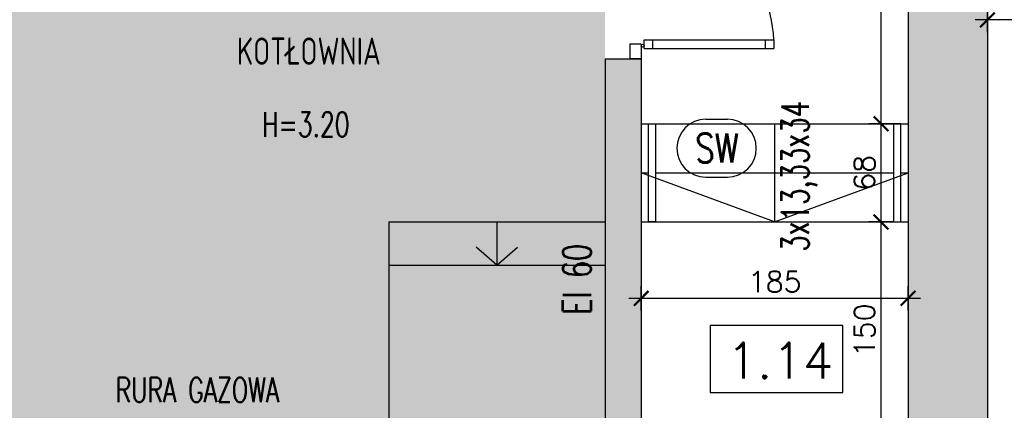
# Model space of a CAD drawing. Header units: millimetres. Extents: x 31969 to 285678, y -69766 to -1123.
# Tile 12 of 102: x 140257 to 140940, y -10137 to -9867. Entities that reach past the tile are written whole.
import ezdxf
from ezdxf.enums import TextEntityAlignment as Align
from ezdxf.lldxf.tags import DXFTag

# ---------------------------------------------------------------- set-up
doc = ezdxf.new("R2010")
doc.units = ezdxf.units.MM
for name, color, linetype in [('a-opis 1', 3, 'Continuous'), ('a-opis 3', 15, 'Continuous'), ('a-schody', 3, 'Continuous'), ('a-stolarka drzwiowa', 3, 'Continuous'), ('a-szraf', 252, 'Continuous'), ('a-wymiary', 11, 'Continuous'), ('a-ściany istniejące murowane', 6, 'Continuous')]:
    doc.layers.add(name, color=color, linetype=linetype)
doc.styles.add('MAREK', font='simplex.shx')
doc.styles.add('RS01507', font='romans.shx', dxfattribs={"width": 0.7, "height": 0.15})
doc.styles.add('WYMIAR', font='romans.shx', dxfattribs={"width": 0.8})
tags = doc.linetypes.add('DASHED', pattern=[0.75, 0.5, -0.25]).pattern_tags.tags
tags[6:7] = [DXFTag(74, 4), DXFTag(75, 0), DXFTag(340, '0'), DXFTag(46, 1.0), DXFTag(50, 0.0), DXFTag(44, 0.0), DXFTag(45, 0.0)]
tags[4:5] = [DXFTag(74, 4), DXFTag(75, 0), DXFTag(340, '0'), DXFTag(46, 1.0), DXFTag(50, 0.0), DXFTag(44, 0.0), DXFTag(45, 0.0)]
doc.dimstyles.new('MAREK', dxfattribs={"dimscale": 0.85, "dimtxt": 17, "dimasz": 12, "dimexe": 10, "dimexo": 0.625, "dimgap": 5, "dimtad": 1, "dimdec": 1, "dimdsep": 46, "dimtxsty": 'MAREK', "dimblk1": 'ARCHTICK', "dimblk2": 'ARCHTICK', "dimsah": 1, "dimcen": 2.5, "dimdle": 10, "dimadec": 0, "dimazin": 0, "dimtfac": 1, "dimtdec": 1, "dimtmove": 1, "dimatfit": 3, "dimldrblk": 'ARCHTICK', "dimfxl": 0, "dimtolj": 1, "dimtzin": 0, "dimarcsym": 0})

# ---------------------------------------------------------------- blocks, each defined once
blk = doc.blocks.new('_ARCHTICK')
at = {"color": 0, "linetype": 'ByBlock', "const_width": 0.15}
blk.add_lwpolyline([(-0.5, -0.5), (0.5, 0.5)], dxfattribs=at)
blk = doc.blocks.new('*D106')
at = {"layer": 'a-wymiary', "color": 0, "lineweight": -2, "ltscale": 100}
for p, q in [((140928.07, -9875.72), (140928.07, -9858.72)), ((142442.07, -9875.19), (142442.07, -9858.72)), ((142450.57, -9867.22), (140919.57, -9867.22))]:
    blk.add_line(p, q, dxfattribs=at)
at = {"layer": 'DEFPOINTS', "color": 0, "ltscale": 100}
for p in [(140928.07, -9867.22), (142442.07, -9875.72), (140928.07, -9882.1)]:
    blk.add_point(p, dxfattribs=at)
at = {"layer": 'a-wymiary', "color": 0, "lineweight": -2, "ltscale": 100, "xscale": 10.2, "yscale": 10.2, "zscale": 10.2, "rotation": 180}
blk.add_blockref('_ARCHTICK', (140928.07, -9867.22), dxfattribs=at)
at = {"layer": 'a-wymiary', "color": 0, "lineweight": -2, "ltscale": 100, "xscale": 10.2, "yscale": 10.2, "zscale": 10.2}
blk.add_blockref('_ARCHTICK', (142442.07, -9867.22), dxfattribs=at)
at = {"layer": 'a-wymiary', "color": 0, "ltscale": 100, "insert": (141685.07, -9855.74), "char_height": 14.45, "attachment_point": 5, "style": 'MAREK'}
blk.add_mtext('\\A1;1514', dxfattribs=at)
blk = doc.blocks.new('*D149')
at = {"layer": 'a-wymiary', "color": 0, "lineweight": -2, "ltscale": 100}
for p, q in [((140688.07, -10068.49), (140688.07, -10051.49)), ((140873.07, -10068.49), (140873.07, -10051.49)), ((140881.57, -10059.99), (140679.57, -10059.99))]:
    blk.add_line(p, q, dxfattribs=at)
at = {"layer": 'DEFPOINTS', "color": 0, "ltscale": 100}
for p in [(140688.07, -10059.99), (140873.07, -10073.37), (140688.07, -10086.87)]:
    blk.add_point(p, dxfattribs=at)
at = {"layer": 'a-wymiary', "color": 0, "lineweight": -2, "ltscale": 100, "xscale": 10.2, "yscale": 10.2, "zscale": 10.2, "rotation": 180}
blk.add_blockref('_ARCHTICK', (140688.07, -10059.99), dxfattribs=at)
at = {"layer": 'a-wymiary', "color": 0, "lineweight": -2, "ltscale": 100, "xscale": 10.2, "yscale": 10.2, "zscale": 10.2}
blk.add_blockref('_ARCHTICK', (140873.07, -10059.99), dxfattribs=at)
at = {"layer": 'a-wymiary', "color": 0, "ltscale": 100, "insert": (140780.57, -10048.52), "char_height": 14.45, "attachment_point": 5, "style": 'MAREK'}
blk.add_mtext('\\A1;185', dxfattribs=at)
blk = doc.blocks.new('*D150')
at = {"layer": 'a-wymiary', "color": 0, "lineweight": -2, "ltscale": 100}
for p, q in [((140854.32, -10165.6), (140854.32, -9998.6)), ((140862.82, -10007.1), (140845.82, -10007.1)), ((140862.82, -10157.1), (140845.82, -10157.1))]:
    blk.add_line(p, q, dxfattribs=at)
at = {"layer": 'DEFPOINTS', "color": 0, "ltscale": 100}
for p in [(140854.32, -10007.1), (140873.07, -10007.1), (140873.07, -10157.1)]:
    blk.add_point(p, dxfattribs=at)
at = {"layer": 'a-wymiary', "color": 0, "lineweight": -2, "ltscale": 100, "xscale": 10.2, "yscale": 10.2, "zscale": 10.2}
for p, rotation in [((140854.32, -10007.1), 90), ((140854.32, -10157.1), 270)]:
    blk.add_blockref('_ARCHTICK', p, dxfattribs=dict(at, rotation=rotation))
at = {"layer": 'a-wymiary', "color": 0, "ltscale": 100, "insert": (140842.84, -10082.1), "char_height": 14.45, "attachment_point": 5, "rotation": 90, "style": 'MAREK'}
blk.add_mtext('\\A1;150', dxfattribs=at)
blk = doc.blocks.new('*D151')
at = {"layer": 'a-wymiary', "color": 0, "lineweight": -2, "ltscale": 100}
for p, q in [((140854.32, -10015.6), (140854.32, -9930.6)), ((140862.82, -9939.1), (140845.82, -9939.1)), ((140862.82, -10007.1), (140845.82, -10007.1))]:
    blk.add_line(p, q, dxfattribs=at)
at = {"layer": 'DEFPOINTS', "color": 0, "ltscale": 100}
for p in [(140854.32, -9939.1), (140873.07, -9939.1), (140873.07, -10007.1)]:
    blk.add_point(p, dxfattribs=at)
at = {"layer": 'a-wymiary', "color": 0, "lineweight": -2, "ltscale": 100, "xscale": 10.2, "yscale": 10.2, "zscale": 10.2}
for p, rotation in [((140854.32, -9939.1), 90), ((140854.32, -10007.1), 270)]:
    blk.add_blockref('_ARCHTICK', p, dxfattribs=dict(at, rotation=rotation))
at = {"layer": 'a-wymiary', "color": 0, "ltscale": 100, "insert": (140842.84, -9973.1), "char_height": 14.45, "attachment_point": 5, "rotation": 90, "style": 'MAREK'}
blk.add_mtext('\\A1;68', dxfattribs=at)
blk = doc.blocks.new('*D152')
at = {"layer": 'a-wymiary', "color": 0, "lineweight": -2, "ltscale": 100}
for p, q in [((140854.32, -9947.6), (140854.32, -9595.6)), ((140862.82, -9604.1), (140845.82, -9604.1)), ((140862.82, -9939.1), (140845.82, -9939.1))]:
    blk.add_line(p, q, dxfattribs=at)
at = {"layer": 'DEFPOINTS', "color": 0, "ltscale": 100}
for p in [(140854.32, -9604.1), (140873.07, -9604.1), (140873.07, -9939.1)]:
    blk.add_point(p, dxfattribs=at)
at = {"layer": 'a-wymiary', "color": 0, "lineweight": -2, "ltscale": 100, "xscale": 10.2, "yscale": 10.2, "zscale": 10.2}
for p, rotation in [((140854.32, -9604.1), 90), ((140854.32, -9939.1), 270)]:
    blk.add_blockref('_ARCHTICK', p, dxfattribs=dict(at, rotation=rotation))
at = {"layer": 'a-wymiary', "color": 0, "ltscale": 100, "insert": (140842.84, -9771.6), "char_height": 14.45, "attachment_point": 5, "rotation": 90, "style": 'MAREK'}
blk.add_mtext('\\A1;335', dxfattribs=at)

msp = doc.modelspace()

# ---------------------------------------------------------------- hatches: boundary and pattern name
at = {"layer": 'a-szraf', "ltscale": 0.9}
h = msp.add_hatch(color=254, dxfattribs=at)
h.dxf.hatch_style = 1
h.paths.add_polyline_path([(140708.07, -9549.1), (140698.07, -9549.1), (140674.07, -9549.1), (140623.07, -9549.1), (140623.07, -9604.1), (140663.07, -9604.1), (140663.07, -9784.1), (140688.07, -9784.1), (140688.07, -9604.1), (140708.07, -9604.1)])
h.paths.add_polyline_path([(140483.07, -9549.1), (140409.07, -9549.1), (140409.07, -9604.1), (140483.07, -9604.1)])
h.paths.add_polyline_path([(140269.07, -9549.1), (140213.07, -9549.1), (140213.07, -9604.1), (140269.07, -9604.1)])
h.paths.add_polyline_path([(140269.07, -9534.1), (140213.07, -9534.1), (140213.07, -9549.1), (140269.07, -9549.1)])
h.paths.add_polyline_path([(140483.07, -9534.1), (140409.07, -9534.1), (140409.07, -9549.1), (140483.07, -9549.1)])
h.paths.add_polyline_path([(140664.07, -9534.1), (140623.07, -9534.1), (140623.07, -9549.1), (140664.07, -9549.1)])
h.paths.add_polyline_path([(140668.07, -9534.1), (140664.07, -9534.1), (140664.07, -9549.1), (140668.07, -9549.1)])
h.paths.add_polyline_path([(140674.07, -9540.1), (140674.07, -9534.1), (140668.07, -9534.1), (140668.07, -9549.1)])
h.paths.add_polyline_path([(140674.07, -9540.1), (140668.07, -9549.1), (140674.07, -9549.1)], flags=17)
h.paths.add_polyline_path([(140708.07, -9534.1), (140698.07, -9534.1), (140698.07, -9549.1), (140708.07, -9549.1)])
h.paths.add_polyline_path([(140688.07, -9894.1), (140680.07, -9894.1), (140663.07, -9894.1), (140663.07, -10157.1), (140656.09, -10157.1), (140656.09, -10201.1), (140710.57, -10201.1), (140710.57, -10157.1), (140688.07, -10157.1)])
h.paths.add_polyline_path([(140558.07, -10157.1), (140213.07, -10157.1), (140213.07, -10201.1), (140558.07, -10201.1)])
h.paths.add_polyline_path([(140458.07, -10332.1), (140393.07, -10332.1), (140393.07, -10347.1), (140443.07, -10347.1), (140443.07, -10605.1), (140413.07, -10605.1), (140413.07, -10660.1), (140458.07, -10660.1), (140478.07, -10660.1), (140478.07, -10605.1), (140458.07, -10605.1)])
h.paths.add_polyline_path([(140298.07, -10332.1), (140213.07, -10332.1), (140213.07, -10347.1), (140298.07, -10347.1)])
h.paths.add_polyline_path([(140273.07, -10660.1), (140213.07, -10660.1), (140213.07, -10675.1), (140273.07, -10675.1)])
h.paths.add_polyline_path([(140273.07, -10605.1), (140213.07, -10605.1), (140213.07, -10660.1), (140273.07, -10660.1)])
h.paths.add_polyline_path([(140458.07, -10660.1), (140413.07, -10660.1), (140413.07, -10675.1), (140458.07, -10675.1)])
h.paths.add_polyline_path([(140713.07, -10605.1), (140618.07, -10605.1), (140618.07, -10660.1), (140713.07, -10660.1)])
h.paths.add_polyline_path([(140966.07, -10605.1), (140928.07, -10605.1), (140928.07, -10332.82), (140913.35, -10318.1), (140873.07, -10318.1), (140873.07, -10605.1), (140853.07, -10605.1), (140853.07, -10660.1), (140873.07, -10660.1), (140873.07, -10675.1), (140873.07, -10690.1), (140928.07, -10690.1), (140933.07, -10690.1), (140951.35, -10690.1), (140966.07, -10675.38)])
h.paths.add_polyline_path([(140708.07, -10378.1), (140693.07, -10378.1), (140693.07, -10346.1), (140668.07, -10346.1), (140668.07, -10398.6), (140681.58, -10398.6), (140694.57, -10398.6), (140694.57, -10412.6), (140680.57, -10412.6), (140668.07, -10412.6), (140668.07, -10478.1), (140708.07, -10478.1)])
h.paths.add_polyline_path([(140680.57, -10398.6), (140668.07, -10398.6), (140668.07, -10412.6), (140680.57, -10412.6)], flags=17)
h.paths.add_polyline_path([(140928.07, -10855.1), (140873.07, -10855.1), (140873.07, -10910.1), (140928.07, -10910.1)])
h.paths.add_polyline_path([(140873.07, -10855.1), (140858.07, -10855.1), (140858.07, -10910.1), (140873.07, -10910.1)])
h.paths.add_polyline_path([(141798.07, -10660.1), (141831.07, -10660.1), (141831.07, -10605.1), (141146.07, -10605.1), (141146.07, -10613.1), (141146.07, -10675.38), (141160.79, -10690.1), (141743.07, -10690.1), (141743.07, -11070.1), (141146.07, -11070.1), (141146.07, -11332.6), (141181.07, -11332.6), (141181.07, -11094.1), (141743.07, -11094.1), (141743.07, -11145.1), (141798.07, -11145.1), (141798.07, -11075.1)])
h.paths.add_polyline_path([(141798.07, -11285.1), (141743.07, -11285.1), (141743.07, -11332.6), (141798.07, -11332.6)])
h.paths.add_polyline_path([(141813.07, -11285.1), (141798.07, -11285.1), (141798.07, -11332.6), (141813.07, -11332.6)])
h.paths.add_polyline_path([(141813.07, -11075.1), (141798.07, -11075.1), (141798.07, -11145.1), (141813.07, -11145.1)], flags=17)
h.paths.add_polyline_path([(140928.07, -11075.1), (140873.07, -11075.1), (140873.07, -11130.1), (140928.07, -11130.1)])
h.paths.add_polyline_path([(140873.07, -11075.1), (140858.07, -11075.1), (140858.07, -11130.1), (140873.07, -11130.1)])
h.paths.add_polyline_path([(140928.07, -11295.1), (140873.07, -11295.1), (140873.07, -11332.6), (140928.07, -11332.6)])
h.paths.add_polyline_path([(140873.07, -11295.1), (140858.07, -11295.1), (140858.07, -11332.6), (140873.07, -11332.6)])
h.paths.add_polyline_path([(140928.07, -9604.1), (140953.07, -9604.1), (140953.07, -9549.1), (140848.07, -9549.1), (140848.07, -9604.1), (140873.07, -9604.1), (140873.07, -10157.1), (140850.57, -10157.1), (140850.57, -10201.1), (140873.07, -10201.1), (140873.07, -10216.1), (140913.35, -10216.1), (140928.07, -10201.38), (140928.07, -10201.1), (140942.98, -10201.1), (140942.98, -10184.23), (141011.24, -10184.23), (141011.24, -10201.1), (141161.07, -10201.1), (141161.07, -10193.1), (141161.07, -10171.82), (141146.35, -10157.1), (141047.57, -10157.1), (141047.57, -10170.6), (141047.57, -10184.6), (141027.57, -10184.6), (141027.57, -10170.6), (141027.57, -10157.1), (140928.07, -10157.1)])
h.paths.add_polyline_path([(140953.07, -9534.1), (140848.07, -9534.1), (140848.07, -9549.1), (140953.07, -9549.1)])
h.paths.add_polyline_path([(141167.07, -9549.1), (141093.07, -9549.1), (141093.07, -9604.1), (141167.07, -9604.1)])
h.paths.add_polyline_path([(141167.07, -9534.1), (141093.07, -9534.1), (141093.07, -9549.1), (141167.07, -9549.1)])
h.paths.add_polyline_path([(141381.07, -9549.1), (141307.07, -9549.1), (141307.07, -9604.1), (141381.07, -9604.1)])
h.paths.add_polyline_path([(141381.07, -9534.1), (141307.07, -9534.1), (141307.07, -9549.1), (141381.07, -9549.1)])
h.paths.add_polyline_path([(141586.07, -9549.1), (141521.07, -9549.1), (141521.07, -9604.1), (141586.07, -9604.1)])
h.paths.add_polyline_path([(141586.07, -9534.1), (141521.07, -9534.1), (141521.07, -9549.1), (141586.07, -9549.1)])
h.paths.add_polyline_path([(141834.07, -9549.1), (141726.07, -9549.1), (141726.07, -9604.1), (141834.07, -9604.1)])
h.paths.add_polyline_path([(141834.07, -9534.1), (141726.07, -9534.1), (141726.07, -9549.1), (141834.07, -9549.1)])
h.paths.add_polyline_path([(142048.07, -9549.1), (141974.07, -9549.1), (141974.07, -9604.1), (142048.07, -9604.1)])
h.paths.add_polyline_path([(142048.07, -9534.1), (141974.07, -9534.1), (141974.07, -9549.1), (142048.07, -9549.1)])
h.paths.add_polyline_path([(141047.57, -10157.1), (141027.57, -10157.1), (141027.57, -10170.6), (141047.57, -10170.6)], flags=17)
h.paths.add_polyline_path([(141530.57, -10170.6), (141530.57, -10157.1), (141332.79, -10157.1), (141318.07, -10171.82), (141318.07, -10201.1), (141986.07, -10201.1), (141986.07, -10211.1), (142001.07, -10211.1), (142001.07, -10201.1), (142127.07, -10201.1), (142127.07, -10193.1), (142127.07, -10171.82), (142112.35, -10157.1), (141914.57, -10157.1), (141914.57, -10170.6), (141914.57, -10184.6), (141900.57, -10184.6), (141900.57, -10170.6), (141900.57, -10157.1), (141544.57, -10157.1), (141544.57, -10170.6), (141544.57, -10184.6), (141530.57, -10184.6)])
h.paths.add_polyline_path([(141544.57, -10157.1), (141530.57, -10157.1), (141530.57, -10170.6), (141544.57, -10170.6)], flags=17)
h.paths.add_polyline_path([(141914.57, -10157.1), (141900.57, -10157.1), (141900.57, -10170.6), (141914.57, -10170.6)], flags=17)
h.paths.add_polyline_path([(140965.88, -10192.67), (140994.96, -10192.67), (140994.96, -10167.01), (140965.88, -10167.01)], flags=25)
at = {"layer": 'a-szraf', "ltscale": 30}
h = msp.add_hatch(dxfattribs=at)
h.set_pattern_fill('DOTS', color=256, scale=3)
h.set_pattern_definition([(0, (0, -3342.232), (2.38125, 4.7625), [0, -4.7625])])
h.paths.add_polyline_path([(140443.07, -10347.1), (140213.07, -10347.1), (140213.07, -10605.1), (140443.07, -10605.1)])
h.paths.add_polyline_path([(140278.07, -10201.1), (140213.07, -10201.1), (140213.07, -10332.1), (140278.07, -10332.1)])
h.paths.add_polyline_path([(140663.07, -9604.1), (140213.07, -9604.1), (140213.07, -10157.1), (140663.07, -10157.1)])

# ---------------------------------------------------------------- linework, layer by layer
at = {"layer": 'a-opis 3'}
msp.add_lwpolyline([(140827.73, -10078.89), (140735.81, -10078.89), (140735.81, -10125.13), (140827.73, -10125.13)], close=True, dxfattribs=at)
at = {"layer": 'a-schody'}
for p, q in [((140732.81, -9936.06), (140747.81, -9936.06)), ((140688.07, -9939.1), (140873.07, -9939.1)), ((140780.57, -9939.1), (140780.57, -10007.1)), ((140688.07, -9973.1), (140693.07, -9973.1)), ((140780.57, -10007.1), (140688.07, -9973.1)), ((140698.07, -9973.1), (140863.07, -9973.1)), ((140732.81, -9976.15), (140747.81, -9976.15)), ((140780.57, -10007.1), (140873.07, -9973.1)), ((140868.07, -9973.1), (140873.07, -9973.1)), ((140513.07, -10007.1), (140513.07, -10157.1)), ((140513.07, -10007.1), (140663.07, -10007.1)), ((140588.07, -10007.1), (140588.07, -10037.1)), ((140688.07, -10007.1), (140873.07, -10007.1)), ((140588.07, -10037.1), (140573.73, -10024.49)), ((140588.07, -10037.1), (140602.41, -10024.49)), ((140513.07, -10037.1), (140663.07, -10037.1))]:
    msp.add_line(p, q, dxfattribs=at)
for points in [[(140693.07, -9939.1), (140698.07, -9939.1), (140698.07, -10007.1), (140693.07, -10007.1)], [(140868.07, -9939.1), (140863.07, -9939.1), (140863.07, -10007.1), (140868.07, -10007.1)]]:
    msp.add_lwpolyline(points, close=True, dxfattribs=at)
for centre, start, end in [((140732.81, -9956.1), 90, 270), ((140747.81, -9956.1), 270, 90)]:
    msp.add_arc(centre, 20.05, start, end, dxfattribs=at)
at = {"layer": 'a-stolarka drzwiowa'}
for p, q in [((140690.07, -9887.1), (140690.07, -9881.1)), ((140690.07, -9881.1), (140779.98, -9881.1)), ((140696.07, -9887.1), (140696.07, -9881.1)), ((140773.98, -9881.1), (140773.98, -9887.1)), ((140779.98, -9881.1), (140779.98, -9887.1)), ((140680.07, -9884.1), (140680.07, -9894.1)), ((140688.07, -9884.1), (140680.07, -9884.1)), ((140688.07, -9884.1), (140688.07, -9894.1)), ((140690.07, -9887.1), (140779.98, -9887.1)), ((140688.07, -9894.1), (140680.07, -9894.1))]:
    msp.add_line(p, q, dxfattribs=at)
msp.add_circle((140689.07, -9885.1), 1, dxfattribs=at)
at = {"layer": 'a-stolarka drzwiowa', "linetype": 'DASHED', "lineweight": 25, "ltscale": 20}
msp.add_arc((140689.07, -9885.1), 91, 2.51931, 90.52078, dxfattribs=at)
at = {"layer": 'a-ściany istniejące murowane'}
for p, q in [((140873.07, -9604.1), (140873.07, -10157.1)), ((140928.07, -9604.1), (140928.07, -10157.1)), ((140663.07, -9894.1), (140663.07, -10157.1)), ((140663.07, -9894.1), (140688.07, -9894.1)), ((140688.07, -9894.1), (140688.07, -10157.1))]:
    msp.add_line(p, q, dxfattribs=at)

# ---------------------------------------------------------------- texts
at = {"layer": 'a-opis 1', "ltscale": 40, "style": 'RS01507', "width": 0.7}
for s, height, p in [('KOTŁOWNIA', 18.813, (140407.78, -9898.26)), (' H=3.20', 17.103, (140417.14, -9948.17))]:
    msp.add_text(s, height=height, dxfattribs=at).set_placement(p)
msp.add_text('3x13,33x34', height=18.913, rotation=90, dxfattribs=at).set_placement((140794.81, -10027.65), align=Align.MIDDLE_LEFT)
msp.add_text('RURA GAZOWA', height=17.1027, dxfattribs=at).set_placement((140323.75, -10123.4), align=Align.MIDDLE_LEFT)
at = {"layer": 'a-opis 3', "style": 'MAREK'}
msp.add_text('1.14', height=24.659, dxfattribs=at).set_placement((140747.29, -10115.42))
at = {"layer": 'a-opis 3', "ltscale": 40, "char_height": 19.613, "width": 649.6209, "attachment_point": 7, "rotation": 90, "style": 'RS01507'}
for insert in [(140653.43, -10047.28), (140653.43, -10275.74)]:
    msp.add_mtext('{\\W7.6055;  }EI 60', dxfattribs=dict(at, insert=insert))
at = {"layer": 'a-schody', "insert": (140755.68, -9966), "char_height": 20.047, "width": 23.6587, "attachment_point": 9, "style": 'WYMIAR'}
msp.add_mtext('SW', dxfattribs=at)

# ---------------------------------------------------------------- dimensions: what is measured, and where the dimension line sits
at = {"layer": 'a-wymiary', "ltscale": 100}
for base, p1, p2, picture, middle in [((140854.32, -9604.1), (140873.07, -9939.1), (140873.07, -9604.1), '*D152', (140842.84, -9771.6)), ((140854.32, -9939.1), (140873.07, -10007.1), (140873.07, -9939.1), '*D151', (140842.84, -9973.1)), ((140854.32, -10007.1), (140873.07, -10157.1), (140873.07, -10007.1), '*D150', (140842.84, -10082.1))]:
    dim = msp.add_linear_dim(base=base, p1=p1, p2=p2, angle=90, dimstyle='MAREK', dxfattribs=at)
    dim.commit()
    dim.dimension.update_dxf_attribs({"geometry": picture, "text_midpoint": middle})
for base, p1, p2, picture, middle in [((140928.07, -9867.22), (142442.07, -9875.72), (140928.07, -9882.1), '*D106', (141685.07, -9855.74)), ((140688.07, -10059.99), (140873.07, -10073.37), (140688.07, -10086.87), '*D149', (140780.57, -10048.52))]:
    dim = msp.add_linear_dim(base=base, p1=p1, p2=p2, dimstyle='MAREK', dxfattribs=at)
    dim.commit()
    dim.dimension.update_dxf_attribs({"geometry": picture, "text_midpoint": middle})

doc.saveas('drawing.dxf')
